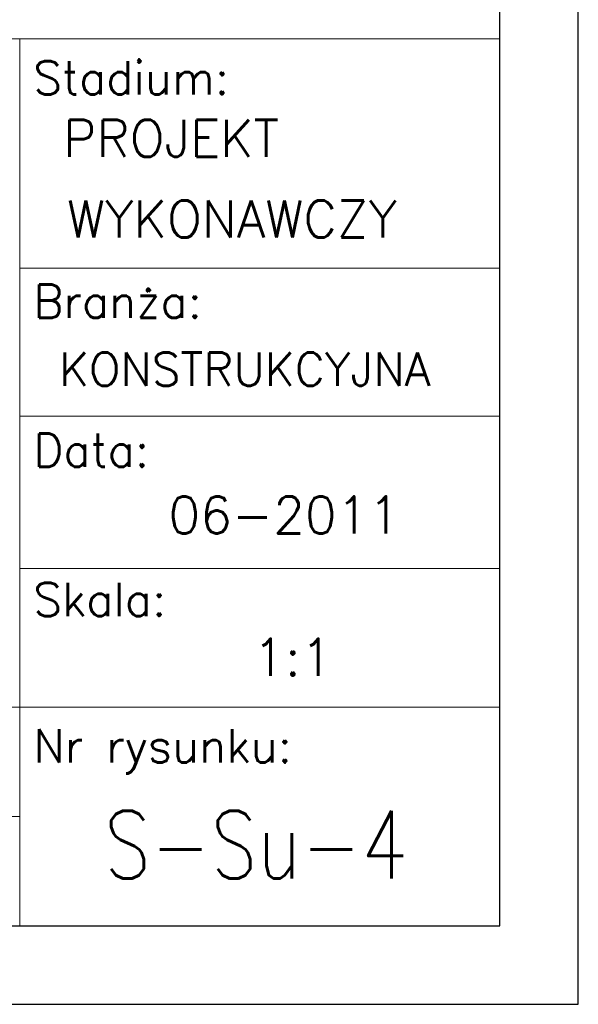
# Model space of a CAD drawing. Header units: millimetres. Extents: x -176817 to 571382, y -58489 to 156123.
# Tile 139 of 256: x -64952 to -64916, y 95737 to 95800. Entities that reach past the tile are written whole.
import ezdxf
from ezdxf.enums import TextEntityAlignment as Align

# ---------------------------------------------------------------- set-up
doc = ezdxf.new("R2010")
doc.units = ezdxf.units.MM
doc.header["$LTSCALE"] = 0.2
for name, color, linetype, lineweight in [('-AAA Widok', 2, 'Continuous', 30), ('Prz', 5, 'Continuous', 13), ('SIATKA', 5, 'Continuous', 13), ('TABELA', 7, 'Continuous', 13)]:
    doc.layers.add(name, color=color, linetype=linetype, lineweight=lineweight)
doc.styles.add('ROMANS', font='romans.shx')

# ---------------------------------------------------------------- blocks, each defined once
blk = doc.blocks.new('A$C72E22663')
at = {"layer": 'Prz'}
blk.add_lwpolyline([(-1140, 0), (0, 0), (0, 459.29), (-1140, 459.29)], close=True, dxfattribs=at)
at = {"layer": 'TABELA', "color": 3}
for p, q in [((-248.8, 459.29), (-248.8, 0)), ((-248.8, 340.5), (0, 340.5)), ((-248.8, 263.88), (0, 263.88)), ((-248.8, 185.03), (0, 185.03)), ((-1140, 113.08), (-248.8, 113.08)), ((-248.8, 113.08), (0, 113.08))]:
    blk.add_line(p, q, dxfattribs=at)
at = {"layer": 'TABELA', "color": 2}
blk.add_line((-1140, 56.54), (-248.8, 56.54), dxfattribs=at)
at = {"layer": 'TABELA', "color": 4, "style": 'ROMANS'}
for s, p in [('Stadium:', (-241.7, 430.49)), ('Branża:', (-241.7, 314.69)), ('Data:', (-241.7, 237.58)), ('Skala:', (-241.7, 160.32)), ('Nr rysunku:', (-241.7, 84.49))]:
    blk.add_text(s, height=17.28, rotation=360, dxfattribs=at).set_placement(p)
at = {"layer": 'TABELA', "color": 2, "style": 'ROMANS'}
for s, height, p in [('PROJEKT', 19.2, (-226.33, 407.77)), ('WYKONAWCZY', 19.2, (-224.32, 366.01)), ('KONSTRUKCYJNA', 17.28, (-228.44, 288.21))]:
    blk.add_text(s, height=height, dxfattribs=at).set_placement(p, align=Align.MIDDLE_LEFT)

msp = doc.modelspace()

# ---------------------------------------------------------------- linework, layer by layer
at = {"layer": '-AAA Widok'}
for points in [[(-65101.3996, 95737.1222), (-64916.3996, 95737.1222), (-64916.3996, 96019.1222), (-65101.3996, 96019.1222)], [(-65096.3996, 95742.1222), (-64921.3996, 95742.1222), (-64921.3996, 96014.1222), (-65096.3996, 96014.1222)]]:
    msp.add_lwpolyline(points, close=True, dxfattribs=at)

# ---------------------------------------------------------------- block references
at = {"layer": 'SIATKA', "color": 42, "xscale": 0.1228070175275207, "yscale": 0.1228070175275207, "zscale": 0.1228070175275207}
msp.add_blockref('A$C72E22663', (-64921.3996, 95742.1222), dxfattribs=at)

# ---------------------------------------------------------------- texts
at = {"layer": 'TABELA', "color": 2, "style": 'ROMANS'}
for s, p in [('06-2011', (-64942.4912, 95768.2457)), ('1:1', (-64937.0956, 95759.1921))]:
    msp.add_text(s, height=2.35789, dxfattribs=at).set_placement(p, align=Align.MIDDLE_LEFT)
at = {"layer": 'TABELA', "color": 2, "style": 'ROMANS', "width": 0.8}
msp.add_text('S-Su-4', height=4.29825, dxfattribs=at).set_placement((-64946.5649, 95747.2798), align=Align.MIDDLE_LEFT)

doc.saveas('drawing.dxf')
